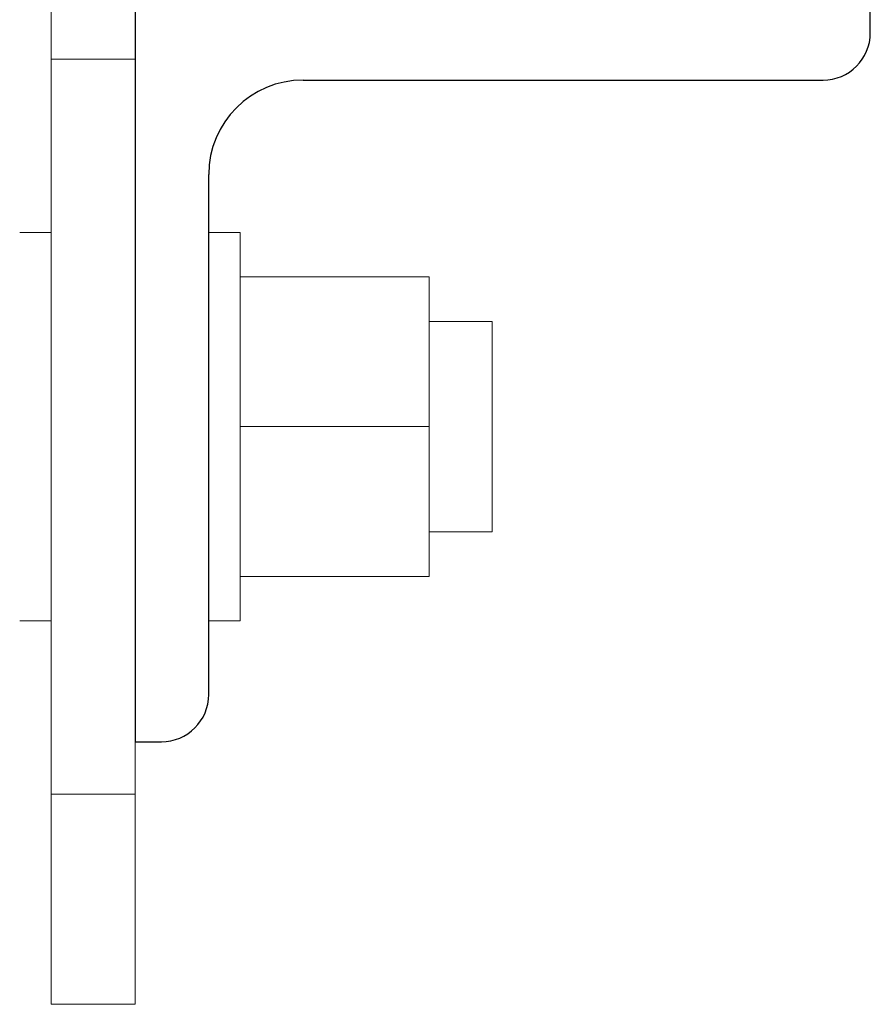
# Model space of a CAD drawing. Header units: millimetres. Extents: x 198345 to 441227, y -23587 to 80066.
# Tile 31 of 79: x 318271 to 318352, y 62335 to 62429. Entities that reach past the tile are written whole.
import ezdxf

# ---------------------------------------------------------------- set-up
doc = ezdxf.new("R2010")
doc.units = ezdxf.units.MM
doc.layers.add('CA_IMPORTY18', color=8, linetype='Continuous', lineweight=9)
doc.layers.add('CA_REZY', color=1, linetype='Continuous', lineweight=25)

# ---------------------------------------------------------------- blocks, each defined once
blk = doc.blocks.new('ocelová kce final - 11542_003_OK-HALA_TaO-2_ET_AciS_2025-05-29_upr_dwg-2597525-PŮDORYS _6_160 _ vestavek V9')
at = {"layer": 'CA_IMPORTY18', "color": 57}
for p, q in [((206477, 62445), (206477, 62425)), ((206485, 62425), (206477, 62425)), ((206477, 62425), (206477, 62355)), ((206477, 62408.5), (206474, 62408.5)), ((206495, 62408.5), (206492, 62408.5)), ((206495, 62408.5), (206495, 62405.127)), ((206495, 62408.5), (206495, 62371.5)), ((206495, 62404.268), (206513, 62404.268)), ((206495, 62404.268), (206495, 62403.081)), ((206513, 62390), (206513, 62404.268)), ((206519, 62400), (206513, 62400)), ((206519, 62400), (206519, 62380)), ((206495, 62390), (206513, 62390)), ((206513, 62375.732), (206513, 62390)), ((206513, 62380), (206519, 62380)), ((206495, 62375.732), (206513, 62375.732)), ((206495, 62373.831), (206495, 62371.5)), ((206474, 62371.5), (206477, 62371.5)), ((206492, 62371.5), (206495, 62371.5)), ((206485, 62355), (206485, 62360)), ((206477, 62355), (206485, 62355)), ((206477, 62355), (206477, 62335)), ((206485, 62335), (206485, 62355)), ((206477, 62335), (206485, 62335))]:
    blk.add_line(p, q, dxfattribs=at)
at = {"layer": 'CA_REZY'}
for p, q in [((206485, 62430), (206485, 62360)), ((206555, 62427.5), (206555, 62430)), ((206501, 62423), (206550.5, 62423)), ((206492, 62364.5), (206492, 62414)), ((206485, 62360), (206487.5, 62360))]:
    blk.add_line(p, q, dxfattribs=at)
for centre, radius, start, end in [((206550.5, 62427.5), 4.5, 270, 0), ((206501, 62414), 9, 90, 180), ((206487.5, 62364.5), 4.5, 270, 0)]:
    blk.add_arc(centre, radius, start, end, dxfattribs=at)
blk = doc.blocks.new('ocelová kce final - ocelová kce final-2597615-PŮDORYS _6_160 _ vestavek V9')
blk.add_blockref('ocelová kce final - 11542_003_OK-HALA_TaO-2_ET_AciS_2025-05-29_upr_dwg-2597525-PŮDORYS _6_160 _ vestavek V9', (0, 0))

msp = doc.modelspace()

# ---------------------------------------------------------------- block references
at = {"layer": 'CA_IMPORTY18', "color": 57}
msp.add_blockref('ocelová kce final - ocelová kce final-2597615-PŮDORYS _6_160 _ vestavek V9', (111796.82, 0), dxfattribs=at)

doc.saveas('drawing.dxf')
